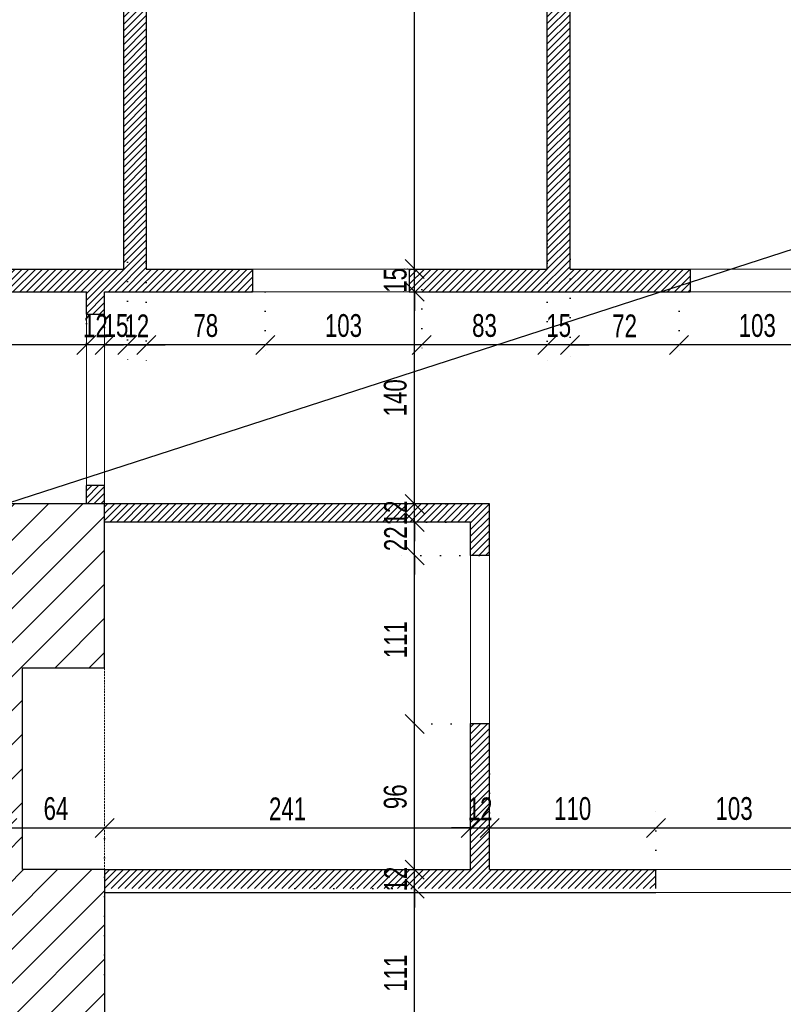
# Model space of a CAD drawing. Header units: millimetres. Extents: x 11149 to 111407, y -107619 to -23630.
# Tile 16 of 245: x 14815 to 15318, y -39225 to -38576. Entities that reach past the tile are written whole.
import ezdxf

# ---------------------------------------------------------------- set-up
doc = ezdxf.new("R2010")
doc.units = ezdxf.units.MM
doc.header["$LTSCALE"] = 2
doc.linetypes.add('DOT', pattern=[6.35, 0, -6.35])
doc.linetypes.add('HIDDEN', pattern=[9.525, 6.35, -3.175])
doc.layers.get('0').update_dxf_attribs({"plot": 0})
doc.layers.get('Defpoints').update_dxf_attribs({"color": 1})
doc.layers.add('3DPLAN_A_KRESKOWANIE 1', color=253, linetype='Continuous')
doc.layers.add('3DPLAN_A_OPIS', color=8, linetype='Continuous')
for name, color, linetype, lineweight in [('A_ściany mur', 2, 'Continuous', 30), ('e-cad_wymiary', 4, 'Continuous', 9), ('WIDOK', 7, 'Continuous', 25)]:
    doc.layers.add(name, color=color, linetype=linetype, lineweight=lineweight)
doc.styles.add('e-cad_1', font='arial.ttf', dxfattribs={"width": 0.7})
doc.dimstyles.new('e-cad_1_100_[cm]', dxfattribs={"dimscale": 10, "dimtxt": 1.5, "dimasz": 1.25, "dimexe": 1.25, "dimexo": 0.625, "dimgap": 0.5, "dimtad": 1, "dimdec": 0, "dimrnd": 1, "dimzin": 1, "dimtxsty": 'e-cad_1', "dimblk": 'OBLIQUE', "dimcen": 2.5, "dimclrd": 256, "dimclre": 252, "dimclrt": 7, "dimadec": 0, "dimazin": 0, "dimtfac": 1, "dimtix": 1, "dimtmove": 2, "dimatfit": 3, "dimldrblk": 'NONE', "dimfxl": 60, "dimfxlon": 1, "dimarcsym": 0})
pattern_1 = [(45, (-15708.4828, 6015.711), (-2.24506403, 2.24506403), [])]

# ---------------------------------------------------------------- blocks, each defined once
blk = doc.blocks.new('_OBLIQUE')
at = {"color": 0, "linetype": 'ByBlock', "lineweight": -2}
blk.add_line((-0.5, -0.5), (0.5, 0.5), dxfattribs=at)
blk = doc.blocks.new('*D683')
at = {"layer": 'Defpoints', "color": 0}
for p in [(15249.26, -38749.4), (15352.26, -38749.4), (15249.26, -38790.65)]:
    blk.add_point(p, dxfattribs=at)
at = {"layer": 'e-cad_wymiary', "color": 252, "linetype": 'DOT', "lineweight": -2}
for p, q in [((15249.26, -38755.65), (15249.26, -38803.15)), ((15352.26, -38755.65), (15352.26, -38803.15))]:
    blk.add_line(p, q, dxfattribs=at)
at = {"layer": 'e-cad_wymiary', "lineweight": -2}
blk.add_line((15352.26, -38790.65), (15249.26, -38790.65), dxfattribs=at)
at = {"layer": 'e-cad_wymiary', "lineweight": -2, "xscale": 12.5, "yscale": 12.5, "zscale": 12.5, "rotation": 180}
blk.add_blockref('_OBLIQUE', (15249.26, -38790.65), dxfattribs=at)
at = {"layer": 'e-cad_wymiary', "lineweight": -2, "xscale": 12.5, "yscale": 12.5, "zscale": 12.5}
blk.add_blockref('_OBLIQUE', (15352.26, -38790.65), dxfattribs=at)
at = {"layer": 'e-cad_wymiary', "color": 7, "insert": (15300.76, -38777.98), "char_height": 15, "attachment_point": 5, "style": 'e-cad_1'}
blk.add_mtext('103', dxfattribs=at)
blk = doc.blocks.new('_None')
blk = doc.blocks.new('*D684')
at = {"layer": 'Defpoints', "color": 0}
for p in [(15177.51, -38728.02), (15249.26, -38749.4), (15177.51, -38790.65)]:
    blk.add_point(p, dxfattribs=at)
at = {"layer": 'e-cad_wymiary', "color": 252, "linetype": 'DOT', "lineweight": -2}
for p, q in [((15177.51, -38734.27), (15177.51, -38803.15)), ((15249.26, -38755.65), (15249.26, -38803.15))]:
    blk.add_line(p, q, dxfattribs=at)
at = {"layer": 'e-cad_wymiary', "lineweight": -2}
blk.add_line((15249.26, -38790.65), (15177.51, -38790.65), dxfattribs=at)
at = {"layer": 'e-cad_wymiary', "lineweight": -2, "xscale": 12.5, "yscale": 12.5, "zscale": 12.5, "rotation": 180}
blk.add_blockref('_OBLIQUE', (15177.51, -38790.65), dxfattribs=at)
at = {"layer": 'e-cad_wymiary', "lineweight": -2, "xscale": 12.5, "yscale": 12.5, "zscale": 12.5}
blk.add_blockref('_OBLIQUE', (15249.26, -38790.65), dxfattribs=at)
at = {"layer": 'e-cad_wymiary', "color": 7, "insert": (15213.38, -38778.11), "char_height": 15, "attachment_point": 5, "style": 'e-cad_1'}
blk.add_mtext('72', dxfattribs=at)
blk = doc.blocks.new('*D685')
at = {"layer": 'Defpoints', "color": 0, "ltscale": 0.5}
for p in [(15162.51, -38717.86), (15177.51, -38728.02), (15162.51, -38790.65)]:
    blk.add_point(p, dxfattribs=at)
at = {"layer": 'e-cad_wymiary', "color": 252, "linetype": 'DOT', "lineweight": -2}
for p, q in [((15162.51, -38724.11), (15162.51, -38803.15)), ((15177.51, -38734.27), (15177.51, -38803.15))]:
    blk.add_line(p, q, dxfattribs=at)
at = {"layer": 'e-cad_wymiary', "lineweight": -2}
for p, q in [((15162.51, -38790.65), (15150.01, -38790.65)), ((15177.51, -38790.65), (15162.51, -38790.65)), ((15177.51, -38790.65), (15190.01, -38790.65))]:
    blk.add_line(p, q, dxfattribs=at)
at = {"layer": 'e-cad_wymiary', "lineweight": -2, "ltscale": 0.5, "xscale": 12.5, "yscale": 12.5, "zscale": 12.5}
blk.add_blockref('_OBLIQUE', (15162.51, -38790.65), dxfattribs=at)
at = {"layer": 'e-cad_wymiary', "lineweight": -2, "ltscale": 0.5, "xscale": 12.5, "yscale": 12.5, "zscale": 12.5, "rotation": 180}
blk.add_blockref('_OBLIQUE', (15177.51, -38790.65), dxfattribs=at)
at = {"layer": 'e-cad_wymiary', "color": 7, "ltscale": 0.5, "insert": (15170.01, -38777.99), "char_height": 15, "attachment_point": 5, "style": 'e-cad_1'}
blk.add_mtext('15', dxfattribs=at)
blk = doc.blocks.new('*D686')
at = {"layer": 'Defpoints', "color": 0, "ltscale": 0.5}
for p in [(15162.51, -38717.86), (15079.77, -38747.95), (15079.77, -38790.65)]:
    blk.add_point(p, dxfattribs=at)
at = {"layer": 'e-cad_wymiary', "color": 252, "linetype": 'DOT', "lineweight": -2}
for p, q in [((15162.51, -38724.11), (15162.51, -38803.15)), ((15079.77, -38754.2), (15079.77, -38803.15))]:
    blk.add_line(p, q, dxfattribs=at)
at = {"layer": 'e-cad_wymiary', "lineweight": -2}
blk.add_line((15162.51, -38790.65), (15079.77, -38790.65), dxfattribs=at)
at = {"layer": 'e-cad_wymiary', "lineweight": -2, "ltscale": 0.5, "xscale": 12.5, "yscale": 12.5, "zscale": 12.5, "rotation": 180}
blk.add_blockref('_OBLIQUE', (15079.77, -38790.65), dxfattribs=at)
at = {"layer": 'e-cad_wymiary', "lineweight": -2, "ltscale": 0.5, "xscale": 12.5, "yscale": 12.5, "zscale": 12.5}
blk.add_blockref('_OBLIQUE', (15162.51, -38790.65), dxfattribs=at)
at = {"layer": 'e-cad_wymiary', "color": 7, "ltscale": 0.5, "insert": (15121.14, -38777.98), "char_height": 15, "attachment_point": 5, "style": 'e-cad_1'}
blk.add_mtext('83', dxfattribs=at)
blk = doc.blocks.new('*D687')
at = {"layer": 'Defpoints', "color": 0}
for p in [(14976.77, -38749.4), (15079.77, -38747.95), (14976.77, -38790.65)]:
    blk.add_point(p, dxfattribs=at)
at = {"layer": 'e-cad_wymiary', "color": 252, "linetype": 'DOT', "lineweight": -2}
for p, q in [((14976.77, -38755.65), (14976.77, -38803.15)), ((15079.77, -38754.2), (15079.77, -38803.15))]:
    blk.add_line(p, q, dxfattribs=at)
at = {"layer": 'e-cad_wymiary', "lineweight": -2}
blk.add_line((15079.77, -38790.65), (14976.77, -38790.65), dxfattribs=at)
at = {"layer": 'e-cad_wymiary', "lineweight": -2, "xscale": 12.5, "yscale": 12.5, "zscale": 12.5, "rotation": 180}
blk.add_blockref('_OBLIQUE', (14976.77, -38790.65), dxfattribs=at)
at = {"layer": 'e-cad_wymiary', "lineweight": -2, "xscale": 12.5, "yscale": 12.5, "zscale": 12.5}
blk.add_blockref('_OBLIQUE', (15079.77, -38790.65), dxfattribs=at)
at = {"layer": 'e-cad_wymiary', "color": 7, "insert": (15028.27, -38777.98), "char_height": 15, "attachment_point": 5, "style": 'e-cad_1'}
blk.add_mtext('103', dxfattribs=at)
blk = doc.blocks.new('*D688')
at = {"layer": 'Defpoints', "color": 0}
for p in [(14898.47, -38730.55), (14976.77, -38749.4), (14898.47, -38790.65)]:
    blk.add_point(p, dxfattribs=at)
at = {"layer": 'e-cad_wymiary', "color": 252, "linetype": 'DOT', "lineweight": -2}
for p, q in [((14898.47, -38736.8), (14898.47, -38803.15)), ((14976.77, -38755.65), (14976.77, -38803.15))]:
    blk.add_line(p, q, dxfattribs=at)
at = {"layer": 'e-cad_wymiary', "lineweight": -2}
blk.add_line((14976.77, -38790.65), (14898.47, -38790.65), dxfattribs=at)
at = {"layer": 'e-cad_wymiary', "lineweight": -2, "xscale": 12.5, "yscale": 12.5, "zscale": 12.5, "rotation": 180}
blk.add_blockref('_OBLIQUE', (14898.47, -38790.65), dxfattribs=at)
at = {"layer": 'e-cad_wymiary', "lineweight": -2, "xscale": 12.5, "yscale": 12.5, "zscale": 12.5}
blk.add_blockref('_OBLIQUE', (14976.77, -38790.65), dxfattribs=at)
at = {"layer": 'e-cad_wymiary', "color": 7, "insert": (14937.62, -38777.99), "char_height": 15, "attachment_point": 5, "style": 'e-cad_1'}
blk.add_mtext('78', dxfattribs=at)
blk = doc.blocks.new('*D689')
at = {"layer": 'Defpoints', "color": 0}
for p in [(14885.97, -38729.91), (14898.47, -38730.55), (14885.97, -38790.65)]:
    blk.add_point(p, dxfattribs=at)
at = {"layer": 'e-cad_wymiary', "color": 252, "linetype": 'DOT', "lineweight": -2}
for p, q in [((14885.97, -38736.16), (14885.97, -38803.15)), ((14898.47, -38736.8), (14898.47, -38803.15))]:
    blk.add_line(p, q, dxfattribs=at)
at = {"layer": 'e-cad_wymiary', "lineweight": -2}
for p, q in [((14885.97, -38790.65), (14873.47, -38790.65)), ((14898.47, -38790.65), (14885.97, -38790.65)), ((14898.47, -38790.65), (14910.97, -38790.65))]:
    blk.add_line(p, q, dxfattribs=at)
at = {"layer": 'e-cad_wymiary', "lineweight": -2, "xscale": 12.5, "yscale": 12.5, "zscale": 12.5}
blk.add_blockref('_OBLIQUE', (14885.97, -38790.65), dxfattribs=at)
at = {"layer": 'e-cad_wymiary', "lineweight": -2, "xscale": 12.5, "yscale": 12.5, "zscale": 12.5, "rotation": 180}
blk.add_blockref('_OBLIQUE', (14898.47, -38790.65), dxfattribs=at)
at = {"layer": 'e-cad_wymiary', "color": 7, "insert": (14892.22, -38778.11), "char_height": 15, "attachment_point": 5, "style": 'e-cad_1'}
blk.add_mtext('12', dxfattribs=at)
blk = doc.blocks.new('*D690')
at = {"layer": 'Defpoints', "color": 0, "ltscale": 0.5}
for p in [(14885.97, -38729.91), (14870.97, -38772.95), (14870.97, -38790.65)]:
    blk.add_point(p, dxfattribs=at)
at = {"layer": 'e-cad_wymiary', "color": 252, "linetype": 'DOT', "lineweight": -2}
for p, q in [((14885.97, -38736.16), (14885.97, -38803.15)), ((14870.97, -38779.2), (14870.97, -38803.15))]:
    blk.add_line(p, q, dxfattribs=at)
at = {"layer": 'e-cad_wymiary', "lineweight": -2}
for p, q in [((14870.97, -38790.65), (14858.47, -38790.65)), ((14885.97, -38790.65), (14870.97, -38790.65)), ((14885.97, -38790.65), (14898.47, -38790.65))]:
    blk.add_line(p, q, dxfattribs=at)
at = {"layer": 'e-cad_wymiary', "lineweight": -2, "ltscale": 0.5, "xscale": 12.5, "yscale": 12.5, "zscale": 12.5}
blk.add_blockref('_OBLIQUE', (14870.97, -38790.65), dxfattribs=at)
at = {"layer": 'e-cad_wymiary', "lineweight": -2, "ltscale": 0.5, "xscale": 12.5, "yscale": 12.5, "zscale": 12.5, "rotation": 180}
blk.add_blockref('_OBLIQUE', (14885.97, -38790.65), dxfattribs=at)
at = {"layer": 'e-cad_wymiary', "color": 7, "ltscale": 0.5, "insert": (14878.47, -38777.99), "char_height": 15, "attachment_point": 5, "style": 'e-cad_1'}
blk.add_mtext('15', dxfattribs=at)
blk = doc.blocks.new('*D691')
at = {"layer": 'Defpoints', "color": 0, "ltscale": 0.5}
for p in [(14858.97, -38770.39), (14870.97, -38772.95), (14858.97, -38790.65)]:
    blk.add_point(p, dxfattribs=at)
at = {"layer": 'e-cad_wymiary', "color": 252, "linetype": 'DOT', "lineweight": -2}
for p, q in [((14858.97, -38776.64), (14858.97, -38803.15)), ((14870.97, -38779.2), (14870.97, -38803.15))]:
    blk.add_line(p, q, dxfattribs=at)
at = {"layer": 'e-cad_wymiary', "lineweight": -2}
for p, q in [((14858.97, -38790.65), (14846.47, -38790.65)), ((14870.97, -38790.65), (14858.97, -38790.65)), ((14870.97, -38790.65), (14883.47, -38790.65))]:
    blk.add_line(p, q, dxfattribs=at)
at = {"layer": 'e-cad_wymiary', "lineweight": -2, "ltscale": 0.5, "xscale": 12.5, "yscale": 12.5, "zscale": 12.5}
blk.add_blockref('_OBLIQUE', (14858.97, -38790.65), dxfattribs=at)
at = {"layer": 'e-cad_wymiary', "lineweight": -2, "ltscale": 0.5, "xscale": 12.5, "yscale": 12.5, "zscale": 12.5, "rotation": 180}
blk.add_blockref('_OBLIQUE', (14870.97, -38790.65), dxfattribs=at)
at = {"layer": 'e-cad_wymiary', "color": 7, "ltscale": 0.5, "insert": (14864.97, -38778.11), "char_height": 15, "attachment_point": 5, "style": 'e-cad_1'}
blk.add_mtext('12', dxfattribs=at)
blk = doc.blocks.new('*D692')
at = {"layer": 'Defpoints', "color": 0, "ltscale": 0.5}
for p in [(14738.01, -38749.4), (14858.97, -38770.39), (14738.01, -38790.65)]:
    blk.add_point(p, dxfattribs=at)
at = {"layer": 'e-cad_wymiary', "color": 252, "linetype": 'DOT', "lineweight": -2}
for p, q in [((14738.01, -38755.65), (14738.01, -38803.15)), ((14858.97, -38776.64), (14858.97, -38803.15))]:
    blk.add_line(p, q, dxfattribs=at)
at = {"layer": 'e-cad_wymiary', "lineweight": -2}
blk.add_line((14858.97, -38790.65), (14738.01, -38790.65), dxfattribs=at)
at = {"layer": 'e-cad_wymiary', "lineweight": -2, "ltscale": 0.5, "xscale": 12.5, "yscale": 12.5, "zscale": 12.5, "rotation": 180}
blk.add_blockref('_OBLIQUE', (14738.01, -38790.65), dxfattribs=at)
at = {"layer": 'e-cad_wymiary', "lineweight": -2, "ltscale": 0.5, "xscale": 12.5, "yscale": 12.5, "zscale": 12.5}
blk.add_blockref('_OBLIQUE', (14858.97, -38790.65), dxfattribs=at)
at = {"layer": 'e-cad_wymiary', "color": 7, "ltscale": 0.5, "insert": (14798.49, -38778.11), "char_height": 15, "attachment_point": 5, "style": 'e-cad_1'}
blk.add_mtext('121', dxfattribs=at)
blk = doc.blocks.new('*D741')
at = {"layer": 'Defpoints', "color": 0}
for p in [(14870.97, -39108.89), (14806.97, -39229.51), (14870.97, -39224.45)]:
    blk.add_point(p, dxfattribs=at)
at = {"layer": 'e-cad_wymiary', "color": 252, "linetype": 'DOT', "lineweight": -2}
for p, q in [((14806.97, -39223.26), (14806.97, -39096.39)), ((14870.97, -39218.2), (14870.97, -39096.39))]:
    blk.add_line(p, q, dxfattribs=at)
at = {"layer": 'e-cad_wymiary', "lineweight": -2}
blk.add_line((14806.97, -39108.89), (14870.97, -39108.89), dxfattribs=at)
at = {"layer": 'e-cad_wymiary', "lineweight": -2, "xscale": 12.5, "yscale": 12.5, "zscale": 12.5, "rotation": 180}
blk.add_blockref('_OBLIQUE', (14806.97, -39108.89), dxfattribs=at)
at = {"layer": 'e-cad_wymiary', "lineweight": -2, "xscale": 12.5, "yscale": 12.5, "zscale": 12.5}
blk.add_blockref('_OBLIQUE', (14870.97, -39108.89), dxfattribs=at)
at = {"layer": 'e-cad_wymiary', "color": 7, "insert": (14838.97, -39096.23), "char_height": 15, "attachment_point": 5, "style": 'e-cad_1'}
blk.add_mtext('64', dxfattribs=at)
blk = doc.blocks.new('*D742')
at = {"layer": 'Defpoints', "color": 0}
for p in [(15111.97, -39065.16), (15111.97, -39108.89), (14870.97, -39224.45)]:
    blk.add_point(p, dxfattribs=at)
at = {"layer": 'e-cad_wymiary', "color": 252, "linetype": 'DOT', "lineweight": -2}
for p, q in [((15111.97, -39071.41), (15111.97, -39121.39)), ((14870.97, -39218.2), (14870.97, -39096.39))]:
    blk.add_line(p, q, dxfattribs=at)
at = {"layer": 'e-cad_wymiary', "lineweight": -2}
blk.add_line((14870.97, -39108.89), (15111.97, -39108.89), dxfattribs=at)
at = {"layer": 'e-cad_wymiary', "lineweight": -2, "xscale": 12.5, "yscale": 12.5, "zscale": 12.5, "rotation": 180}
blk.add_blockref('_OBLIQUE', (14870.97, -39108.89), dxfattribs=at)
at = {"layer": 'e-cad_wymiary', "lineweight": -2, "xscale": 12.5, "yscale": 12.5, "zscale": 12.5}
blk.add_blockref('_OBLIQUE', (15111.97, -39108.89), dxfattribs=at)
at = {"layer": 'e-cad_wymiary', "color": 7, "insert": (14991.47, -39096.36), "char_height": 15, "attachment_point": 5, "style": 'e-cad_1'}
blk.add_mtext('241', dxfattribs=at)
blk = doc.blocks.new('*D743')
at = {"layer": 'Defpoints', "color": 0}
for p in [(15111.97, -39065.16), (15124.47, -39067.06), (15124.47, -39108.89)]:
    blk.add_point(p, dxfattribs=at)
at = {"layer": 'e-cad_wymiary', "color": 252, "linetype": 'DOT', "lineweight": -2}
for p, q in [((15111.97, -39071.41), (15111.97, -39121.39)), ((15124.47, -39073.31), (15124.47, -39121.39))]:
    blk.add_line(p, q, dxfattribs=at)
at = {"layer": 'e-cad_wymiary', "lineweight": -2}
for p, q in [((15111.97, -39108.89), (15099.47, -39108.89)), ((15111.97, -39108.89), (15124.47, -39108.89)), ((15124.47, -39108.89), (15136.97, -39108.89))]:
    blk.add_line(p, q, dxfattribs=at)
at = {"layer": 'e-cad_wymiary', "lineweight": -2, "xscale": 12.5, "yscale": 12.5, "zscale": 12.5}
blk.add_blockref('_OBLIQUE', (15111.97, -39108.89), dxfattribs=at)
at = {"layer": 'e-cad_wymiary', "lineweight": -2, "xscale": 12.5, "yscale": 12.5, "zscale": 12.5, "rotation": 180}
blk.add_blockref('_OBLIQUE', (15124.47, -39108.89), dxfattribs=at)
at = {"layer": 'e-cad_wymiary', "color": 7, "insert": (15118.22, -39096.36), "char_height": 15, "attachment_point": 5, "style": 'e-cad_1'}
blk.add_mtext('12', dxfattribs=at)
blk = doc.blocks.new('*D744')
at = {"layer": 'Defpoints', "color": 0}
for p in [(15124.47, -39067.06), (15233.97, -39108.89), (15233.97, -39142.64)]:
    blk.add_point(p, dxfattribs=at)
at = {"layer": 'e-cad_wymiary', "color": 252, "linetype": 'DOT', "lineweight": -2}
for p, q in [((15124.47, -39073.31), (15124.47, -39121.39)), ((15233.97, -39136.39), (15233.97, -39096.39))]:
    blk.add_line(p, q, dxfattribs=at)
at = {"layer": 'e-cad_wymiary', "lineweight": -2}
blk.add_line((15124.47, -39108.89), (15233.97, -39108.89), dxfattribs=at)
at = {"layer": 'e-cad_wymiary', "lineweight": -2, "xscale": 12.5, "yscale": 12.5, "zscale": 12.5, "rotation": 180}
blk.add_blockref('_OBLIQUE', (15124.47, -39108.89), dxfattribs=at)
at = {"layer": 'e-cad_wymiary', "lineweight": -2, "xscale": 12.5, "yscale": 12.5, "zscale": 12.5}
blk.add_blockref('_OBLIQUE', (15233.97, -39108.89), dxfattribs=at)
at = {"layer": 'e-cad_wymiary', "color": 7, "insert": (15179.22, -39096.23), "char_height": 15, "attachment_point": 5, "style": 'e-cad_1'}
blk.add_mtext('110', dxfattribs=at)
blk = doc.blocks.new('*D745')
at = {"layer": 'Defpoints', "color": 0}
for p in [(15336.97, -39108.89), (15233.97, -39142.64), (15336.97, -39142.64)]:
    blk.add_point(p, dxfattribs=at)
at = {"layer": 'e-cad_wymiary', "color": 252, "linetype": 'DOT', "lineweight": -2}
for p, q in [((15233.97, -39136.39), (15233.97, -39096.39)), ((15336.97, -39136.39), (15336.97, -39096.39))]:
    blk.add_line(p, q, dxfattribs=at)
at = {"layer": 'e-cad_wymiary', "lineweight": -2}
blk.add_line((15233.97, -39108.89), (15336.97, -39108.89), dxfattribs=at)
at = {"layer": 'e-cad_wymiary', "lineweight": -2, "xscale": 12.5, "yscale": 12.5, "zscale": 12.5, "rotation": 180}
blk.add_blockref('_OBLIQUE', (15233.97, -39108.89), dxfattribs=at)
at = {"layer": 'e-cad_wymiary', "lineweight": -2, "xscale": 12.5, "yscale": 12.5, "zscale": 12.5}
blk.add_blockref('_OBLIQUE', (15336.97, -39108.89), dxfattribs=at)
at = {"layer": 'e-cad_wymiary', "color": 7, "insert": (15285.47, -39096.23), "char_height": 15, "attachment_point": 5, "style": 'e-cad_1'}
blk.add_mtext('103', dxfattribs=at)
blk = doc.blocks.new('*D791')
at = {"layer": 'Defpoints', "color": 0}
for p in [(14990.07, -39148.89), (15075.09, -39148.89), (14889.38, -39260.39)]:
    blk.add_point(p, dxfattribs=at)
at = {"layer": 'e-cad_wymiary', "color": 252, "linetype": 'DOT', "lineweight": -2}
for p, q in [((14996.32, -39148.89), (15087.59, -39148.89)), ((14895.63, -39260.39), (15087.59, -39260.39))]:
    blk.add_line(p, q, dxfattribs=at)
at = {"layer": 'e-cad_wymiary', "lineweight": -2}
blk.add_line((15075.09, -39260.39), (15075.09, -39148.89), dxfattribs=at)
at = {"layer": 'e-cad_wymiary', "lineweight": -2, "xscale": 12.5, "yscale": 12.5, "zscale": 12.5}
for p, rotation in [((15075.09, -39148.89), 90), ((15075.09, -39260.39), 270)]:
    blk.add_blockref('_OBLIQUE', p, dxfattribs=dict(at, rotation=rotation))
at = {"layer": 'e-cad_wymiary', "color": 7, "insert": (15062.56, -39204.64), "char_height": 15, "attachment_point": 5, "rotation": 90, "style": 'e-cad_1'}
blk.add_mtext('111', dxfattribs=at)
blk = doc.blocks.new('*D792')
at = {"layer": 'Defpoints', "color": 0}
for p in [(14993.18, -39136.39), (15075.09, -39136.39), (14990.07, -39148.89)]:
    blk.add_point(p, dxfattribs=at)
at = {"layer": 'e-cad_wymiary', "lineweight": -2}
for p, q in [((15075.09, -39136.39), (15075.09, -39123.89)), ((15075.09, -39148.89), (15075.09, -39136.39)), ((15075.09, -39148.89), (15075.09, -39161.39))]:
    blk.add_line(p, q, dxfattribs=at)
at = {"layer": 'e-cad_wymiary', "color": 252, "linetype": 'DOT', "lineweight": -2}
for p, q in [((14999.43, -39136.39), (15087.59, -39136.39)), ((14996.32, -39148.89), (15087.59, -39148.89))]:
    blk.add_line(p, q, dxfattribs=at)
at = {"layer": 'e-cad_wymiary', "lineweight": -2, "xscale": 12.5, "yscale": 12.5, "zscale": 12.5}
for p, rotation in [((15075.09, -39136.39), 270), ((15075.09, -39148.89), 90)]:
    blk.add_blockref('_OBLIQUE', p, dxfattribs=dict(at, rotation=rotation))
at = {"layer": 'e-cad_wymiary', "color": 7, "insert": (15062.56, -39142.64), "char_height": 15, "attachment_point": 5, "rotation": 90, "style": 'e-cad_1'}
blk.add_mtext('12', dxfattribs=at)
blk = doc.blocks.new('*D793')
at = {"layer": 'Defpoints', "color": 0}
for p in [(15075.09, -39040.39), (15118.22, -39040.39), (14993.18, -39136.39)]:
    blk.add_point(p, dxfattribs=at)
at = {"layer": 'e-cad_wymiary', "color": 252, "linetype": 'DOT', "lineweight": -2}
for p, q in [((15111.97, -39040.39), (15062.59, -39040.39)), ((14999.43, -39136.39), (15087.59, -39136.39))]:
    blk.add_line(p, q, dxfattribs=at)
at = {"layer": 'e-cad_wymiary', "lineweight": -2}
blk.add_line((15075.09, -39136.39), (15075.09, -39040.39), dxfattribs=at)
at = {"layer": 'e-cad_wymiary', "lineweight": -2, "xscale": 12.5, "yscale": 12.5, "zscale": 12.5}
for p, rotation in [((15075.09, -39040.39), 90), ((15075.09, -39136.39), 270)]:
    blk.add_blockref('_OBLIQUE', p, dxfattribs=dict(at, rotation=rotation))
at = {"layer": 'e-cad_wymiary', "color": 7, "insert": (15062.43, -39088.39), "char_height": 15, "attachment_point": 5, "rotation": 90, "style": 'e-cad_1'}
blk.add_mtext('96', dxfattribs=at)
blk = doc.blocks.new('*D794')
at = {"layer": 'Defpoints', "color": 0}
for p in [(15075.09, -38929.39), (15123.97, -38929.39), (15118.22, -39040.39)]:
    blk.add_point(p, dxfattribs=at)
at = {"layer": 'e-cad_wymiary', "color": 252, "linetype": 'DOT', "lineweight": -2}
for p, q in [((15117.72, -38929.39), (15062.59, -38929.39)), ((15111.97, -39040.39), (15062.59, -39040.39))]:
    blk.add_line(p, q, dxfattribs=at)
at = {"layer": 'e-cad_wymiary', "lineweight": -2}
blk.add_line((15075.09, -39040.39), (15075.09, -38929.39), dxfattribs=at)
at = {"layer": 'e-cad_wymiary', "lineweight": -2, "xscale": 12.5, "yscale": 12.5, "zscale": 12.5}
for p, rotation in [((15075.09, -38929.39), 90), ((15075.09, -39040.39), 270)]:
    blk.add_blockref('_OBLIQUE', p, dxfattribs=dict(at, rotation=rotation))
at = {"layer": 'e-cad_wymiary', "color": 7, "insert": (15062.56, -38984.89), "char_height": 15, "attachment_point": 5, "rotation": 90, "style": 'e-cad_1'}
blk.add_mtext('111', dxfattribs=at)
blk = doc.blocks.new('*D795')
at = {"layer": 'Defpoints', "color": 0}
for p in [(15075.09, -38907.39), (15101.99, -38907.39), (15123.97, -38929.39)]:
    blk.add_point(p, dxfattribs=at)
at = {"layer": 'e-cad_wymiary', "lineweight": -2}
for p, q in [((15075.09, -38907.39), (15075.09, -38894.89)), ((15075.09, -38929.39), (15075.09, -38907.39)), ((15075.09, -38929.39), (15075.09, -38941.89))]:
    blk.add_line(p, q, dxfattribs=at)
at = {"layer": 'e-cad_wymiary', "color": 252, "linetype": 'DOT', "lineweight": -2}
for p, q in [((15095.74, -38907.39), (15062.59, -38907.39)), ((15117.72, -38929.39), (15062.59, -38929.39))]:
    blk.add_line(p, q, dxfattribs=at)
at = {"layer": 'e-cad_wymiary', "lineweight": -2, "xscale": 12.5, "yscale": 12.5, "zscale": 12.5}
for p, rotation in [((15075.09, -38907.39), 270), ((15075.09, -38929.39), 90)]:
    blk.add_blockref('_OBLIQUE', p, dxfattribs=dict(at, rotation=rotation))
at = {"layer": 'e-cad_wymiary', "color": 7, "insert": (15062.56, -38918.39), "char_height": 15, "attachment_point": 5, "rotation": 90, "style": 'e-cad_1'}
blk.add_mtext('22', dxfattribs=at)
blk = doc.blocks.new('*D796')
at = {"layer": 'Defpoints', "color": 0}
for p in [(15075.09, -38895.39), (15101.99, -38895.39), (15101.99, -38907.39)]:
    blk.add_point(p, dxfattribs=at)
at = {"layer": 'e-cad_wymiary', "lineweight": -2}
for p, q in [((15075.09, -38895.39), (15075.09, -38882.89)), ((15075.09, -38907.39), (15075.09, -38895.39)), ((15075.09, -38907.39), (15075.09, -38919.89))]:
    blk.add_line(p, q, dxfattribs=at)
at = {"layer": 'e-cad_wymiary', "color": 252, "linetype": 'DOT', "lineweight": -2}
for p, q in [((15095.74, -38895.39), (15062.59, -38895.39)), ((15095.74, -38907.39), (15062.59, -38907.39))]:
    blk.add_line(p, q, dxfattribs=at)
at = {"layer": 'e-cad_wymiary', "lineweight": -2, "xscale": 12.5, "yscale": 12.5, "zscale": 12.5}
for p, rotation in [((15075.09, -38895.39), 270), ((15075.09, -38907.39), 90)]:
    blk.add_blockref('_OBLIQUE', p, dxfattribs=dict(at, rotation=rotation))
at = {"layer": 'e-cad_wymiary', "color": 7, "insert": (15062.56, -38901.39), "char_height": 15, "attachment_point": 5, "rotation": 90, "style": 'e-cad_1'}
blk.add_mtext('12', dxfattribs=at)
blk = doc.blocks.new('*D797')
at = {"layer": 'Defpoints', "color": 0}
for p in [(15075.09, -38755.65), (15112.35, -38755.65), (15101.99, -38895.39)]:
    blk.add_point(p, dxfattribs=at)
at = {"layer": 'e-cad_wymiary', "color": 252, "linetype": 'DOT', "lineweight": -2}
for p, q in [((15106.1, -38755.65), (15062.59, -38755.65)), ((15095.74, -38895.39), (15062.59, -38895.39))]:
    blk.add_line(p, q, dxfattribs=at)
at = {"layer": 'e-cad_wymiary', "lineweight": -2}
blk.add_line((15075.09, -38895.39), (15075.09, -38755.65), dxfattribs=at)
at = {"layer": 'e-cad_wymiary', "lineweight": -2, "xscale": 12.5, "yscale": 12.5, "zscale": 12.5}
for p, rotation in [((15075.09, -38755.65), 90), ((15075.09, -38895.39), 270)]:
    blk.add_blockref('_OBLIQUE', p, dxfattribs=dict(at, rotation=rotation))
at = {"layer": 'e-cad_wymiary', "color": 7, "insert": (15062.43, -38825.52), "char_height": 15, "attachment_point": 5, "rotation": 90, "style": 'e-cad_1'}
blk.add_mtext('140', dxfattribs=at)
blk = doc.blocks.new('*D798')
at = {"layer": 'Defpoints', "color": 0, "ltscale": 0.5}
for p in [(15075.09, -38740.65), (15126.11, -38740.65), (15112.35, -38755.65)]:
    blk.add_point(p, dxfattribs=at)
at = {"layer": 'e-cad_wymiary', "lineweight": -2}
for p, q in [((15075.09, -38740.65), (15075.09, -38728.15)), ((15075.09, -38755.65), (15075.09, -38740.65)), ((15075.09, -38755.65), (15075.09, -38768.15))]:
    blk.add_line(p, q, dxfattribs=at)
at = {"layer": 'e-cad_wymiary', "color": 252, "linetype": 'DOT', "lineweight": -2}
for p, q in [((15119.86, -38740.65), (15062.59, -38740.65)), ((15106.1, -38755.65), (15062.59, -38755.65))]:
    blk.add_line(p, q, dxfattribs=at)
at = {"layer": 'e-cad_wymiary', "lineweight": -2, "ltscale": 0.5, "xscale": 12.5, "yscale": 12.5, "zscale": 12.5}
for p, rotation in [((15075.09, -38740.65), 270), ((15075.09, -38755.65), 90)]:
    blk.add_blockref('_OBLIQUE', p, dxfattribs=dict(at, rotation=rotation))
at = {"layer": 'e-cad_wymiary', "color": 7, "ltscale": 0.5, "insert": (15062.43, -38748.15), "char_height": 15, "attachment_point": 5, "rotation": 90, "style": 'e-cad_1'}
blk.add_mtext('15', dxfattribs=at)
blk = doc.blocks.new('*D799')
at = {"layer": 'Defpoints', "color": 0, "ltscale": 0.5}
for p in [(15075.09, -38341.39), (15141.05, -38341.39), (15127.85, -38740.65)]:
    blk.add_point(p, dxfattribs=at)
at = {"layer": 'e-cad_wymiary', "color": 252, "linetype": 'DOT', "lineweight": -2}
for p, q in [((15134.8, -38341.39), (15062.59, -38341.39)), ((15121.6, -38740.65), (15062.59, -38740.65))]:
    blk.add_line(p, q, dxfattribs=at)
at = {"layer": 'e-cad_wymiary', "lineweight": -2}
blk.add_line((15075.09, -38740.65), (15075.09, -38341.39), dxfattribs=at)
at = {"layer": 'e-cad_wymiary', "lineweight": -2, "ltscale": 0.5, "xscale": 12.5, "yscale": 12.5, "zscale": 12.5}
for p, rotation in [((15075.09, -38341.39), 90), ((15075.09, -38740.65), 270)]:
    blk.add_blockref('_OBLIQUE', p, dxfattribs=dict(at, rotation=rotation))
at = {"layer": 'e-cad_wymiary', "color": 7, "ltscale": 0.5, "insert": (15062.43, -38541.02), "char_height": 15, "attachment_point": 5, "rotation": 90, "style": 'e-cad_1'}
blk.add_mtext('399', dxfattribs=at)

msp = doc.modelspace()

# ---------------------------------------------------------------- hatches: boundary and pattern name
at = {"layer": '3DPLAN_A_KRESKOWANIE 1'}
h = msp.add_hatch(dxfattribs=at)
h.set_pattern_fill('ANSI31', color=256, scale=5, style=0)
h.set_pattern_definition([(45, (14206.918, -38714.36), (-11.22532, 11.22532), [])])
h.paths.add_polyline_path([(14219.97, -38701.39), (14194.97, -38701.39), (14194.97, -38726.39), (14219.97, -38726.39)])
h.paths.add_polyline_path([(12418.47, -38265.89), (12293.47, -38265.89), (12293.47, -38305.89), (11781.49, -38305.89), (11781.49, -38349.39), (11809.49, -38349.39), (11809.49, -38458.39), (11829.97, -38458.39), (11829.97, -38349.39), (12348.97, -38349.39), (12348.97, -38549.39), (12396.97, -38549.39), (12396.97, -38613.39), (12410.97, -38613.39), (12410.97, -38352.39), (12439.97, -38352.39), (12439.97, -38305.89), (12418.47, -38305.89)])
h.paths.add_polyline_path([(12747.96, -38305.89), (12559.97, -38305.89), (12559.97, -38352.39), (12559.97, -38395.39), (12572.96, -38395.39), (12572.96, -38355.39), (12747.96, -38355.39)])
h.paths.add_polyline_path([(12410.97, -38716.39), (12396.97, -38716.39), (12396.97, -38911.39), (12326.97, -38911.39), (12326.97, -38928.39), (11829.97, -38928.39), (11829.97, -38858.39), (11809.49, -38858.39), (11809.49, -38928.39), (11781.49, -38928.39), (11781.49, -38994.39), (11798.97, -38994.39), (11798.97, -38950.39), (12368.97, -38950.39), (12368.97, -39017.39), (12375.97, -39017.39), (12375.97, -39010.39), (12410.97, -39010.39)])
h.paths.add_polyline_path([(11829.97, -38633.39), (11809.49, -38633.39), (11809.49, -38683.39), (11829.97, -38683.39)])
h.paths.add_polyline_path([(13772.97, -38305.89), (13726.97, -38305.89), (13726.97, -38265.89), (13601.97, -38265.89), (13601.97, -38305.89), (13559.97, -38305.89), (13559.97, -38347.39), (13627.97, -38347.39), (13627.97, -38636.39), (13204.97, -38636.39), (13204.97, -38653.39), (13245.97, -38653.39), (13245.97, -38705.39), (13618.97, -38705.39), (13618.97, -38755.65), (13648.97, -38755.65), (13648.97, -38485.39), (13689.97, -38485.39), (13689.97, -38341.39), (13772.97, -38341.39)])
h.paths.add_polyline_path([(14060.97, -38305.89), (13887.97, -38305.89), (13887.97, -38341.39), (14060.97, -38341.39)])
h.paths.add_polyline_path([(13091.97, -39365.39), (13037.97, -39365.39), (13037.97, -39354.39), (12981.97, -39354.39), (12916.97, -39354.39), (12916.97, -39519.39), (12981.97, -39519.39), (12981.97, -39808.39), (12901.97, -39808.39), (12901.97, -39874.89), (12945.97, -39874.89), (12945.97, -39914.89), (13070.97, -39914.89), (13070.97, -39874.89), (13114.97, -39874.89), (13114.97, -39805.39), (13037.97, -39805.39), (13037.97, -39520.39), (13091.97, -39520.39)])
h.paths.add_polyline_path([(13426.97, -39805.39), (13229.97, -39805.39), (13229.97, -39874.89), (13426.97, -39874.89)])
h.paths.add_polyline_path([(12956.97, -39264.39), (12956.97, -39197.39), (12950.97, -39197.39), (12950.97, -39173.39), (13026.62, -39173.39), (13026.62, -39264.39)])
h.paths.add_polyline_path([(12726.97, -39808.39), (12590.97, -39808.39), (12590.97, -39874.89), (12726.97, -39874.89)])
h.paths.add_polyline_path([(12415.97, -39808.39), (11864.97, -39808.39), (11864.97, -39692.39), (11809.49, -39692.39), (11809.49, -39808.39), (11781.49, -39808.39), (11781.49, -39874.89), (12231.97, -39874.89), (12231.97, -39914.89), (12356.97, -39914.89), (12356.97, -39874.89), (12415.97, -39874.89)])
h.paths.add_polyline_path([(11864.97, -39470.39), (11809.49, -39470.39), (11809.49, -39517.39), (11864.97, -39517.39)])
h.paths.add_polyline_path([(14626.97, -39805.39), (14431.97, -39805.39), (14431.97, -39874.89), (14626.97, -39874.89)])
h.paths.add_polyline_path([(14316.97, -39805.39), (14140.97, -39805.39), (14140.97, -39874.89), (14161.97, -39874.89), (14161.97, -39914.89), (14286.97, -39914.89), (14286.97, -39874.89), (14316.97, -39874.89)])
h.paths.add_polyline_path([(14025.97, -39805.39), (13831.97, -39805.39), (13831.97, -39874.89), (14025.97, -39874.89)])
h.paths.add_polyline_path([(13716.97, -39805.39), (13541.97, -39805.39), (13541.97, -39874.89), (13570.97, -39874.89), (13570.97, -39914.89), (13695.97, -39914.89), (13695.97, -39874.89), (13716.97, -39874.89)])
h.paths.add_polyline_path([(13602.97, -38997.89), (13602.97, -38912.39), (13618.97, -38912.39), (13618.97, -38902.89), (13618.97, -38875.39), (13648.97, -38875.39), (13648.97, -38902.89), (13654.97, -38902.89), (13654.97, -38959.89), (13769.97, -38959.89), (13769.97, -38987.39), (13908.97, -38987.39), (13908.97, -38997.89), (13769.97, -38997.89), (13608.97, -38997.89)])
h.paths.add_polyline_path([(13602.97, -39133.89), (13766.97, -39133.89), (13766.97, -39220.39), (13675.97, -39220.39), (13675.97, -39513.39), (13641.97, -39513.39), (13641.97, -39243.39), (13614.97, -39243.39), (13614.97, -39205.39), (13602.97, -39205.39)])
h.paths.add_polyline_path([(14806.97, -39086.39), (14806.97, -39266.39), (14740.97, -39266.39), (14740.97, -39343.39), (14762.97, -39343.39), (14762.97, -39575.39), (14775.97, -39575.39), (14775.97, -39329.39), (14934.97, -39329.39), (14934.97, -39260.39), (14870.97, -39260.39), (14870.97, -39136.39), (14816.97, -39136.39), (14816.97, -39003.39), (14870.97, -39003.39), (14870.97, -38895.39), (14807.97, -38895.39), (14807.97, -39063.39)])
h.paths.add_polyline_path([(14254.97, -39243.39), (14204.97, -39243.39), (14204.97, -39220.39), (13896.97, -39220.39), (13896.97, -39195.89), (14129.97, -39195.89), (14129.97, -39132.89), (14242.97, -39132.89), (14242.97, -38997.89), (14137.97, -38997.89), (14137.97, -38972.39), (14205.97, -38972.39), (14205.97, -38906.39), (14253.97, -38906.39), (14253.97, -39063.39), (14254.97, -39086.39)])
h.paths.add_polyline_path([(14636.97, -38305.89), (14463.97, -38305.89), (14463.97, -38341.39), (14636.97, -38341.39)])
h.paths.add_polyline_path([(14924.97, -38305.89), (14901.97, -38305.89), (14901.97, -38265.89), (14776.97, -38265.89), (14776.97, -38305.89), (14751.97, -38305.89), (14751.97, -38341.39), (14924.97, -38341.39)])
h.paths.add_polyline_path([(15234.97, -38305.89), (15039.97, -38305.89), (15039.97, -38341.39), (15234.97, -38341.39)])
h.paths.add_polyline_path([(15524.97, -38305.89), (15502.97, -38305.89), (15502.97, -38265.89), (15377.97, -38265.89), (15377.97, -38305.89), (15349.97, -38305.89), (15349.97, -38341.39), (15524.97, -38341.39)])
h.paths.add_polyline_path([(15834.97, -38305.89), (15641.97, -38305.89), (15641.97, -38341.39), (15834.97, -38341.39)])
h.paths.add_polyline_path([(16625.97, -38305.89), (16098.97, -38305.89), (16098.97, -38265.89), (15973.97, -38265.89), (15973.97, -38305.89), (15948.97, -38305.89), (15948.97, -38341.39), (16550.97, -38341.39), (16550.97, -38448.39), (16594.97, -38448.39), (16594.97, -38341.39), (16625.97, -38341.39)])
h.paths.add_polyline_path([(16594.97, -38625.39), (16550.97, -38625.39), (16550.97, -38680.39), (16594.97, -38680.39)])
h.paths.add_polyline_path([(16594.97, -38857.39), (16550.97, -38857.39), (16550.97, -38985.39), (16594.97, -38985.39)])
h.paths.add_polyline_path([(16594.97, -39161.39), (16550.97, -39161.39), (16550.97, -39291.39), (16594.97, -39291.39)])
h.paths.add_polyline_path([(16594.97, -39467.39), (16550.97, -39467.39), (16550.97, -39522.39), (16594.97, -39522.39)])
h.paths.add_polyline_path([(16625.97, -39801.39), (16594.97, -39801.39), (16594.97, -39699.39), (16550.97, -39699.39), (16550.97, -39801.39), (15944.97, -39801.39), (15944.97, -39874.89), (15973.97, -39874.89), (15973.97, -39914.89), (16098.97, -39914.89), (16098.97, -39874.89), (16625.97, -39874.89)])
h.paths.add_polyline_path([(15830.97, -39801.39), (15637.97, -39801.39), (15637.97, -39874.89), (15830.97, -39874.89)])
h.paths.add_polyline_path([(15520.97, -39801.39), (15345.97, -39801.39), (15345.97, -39874.89), (15369.97, -39874.89), (15369.97, -39914.89), (15494.97, -39914.89), (15494.97, -39874.89), (15520.97, -39874.89)])
h.paths.add_polyline_path([(15230.97, -39801.39), (15035.97, -39801.39), (15035.97, -39874.89), (15230.97, -39874.89)])
h.paths.add_polyline_path([(14920.97, -39801.39), (14775.97, -39801.39), (14775.97, -39768.39), (14762.97, -39768.39), (14762.97, -39805.39), (14741.97, -39805.39), (14741.97, -39874.89), (14768.97, -39874.89), (14768.97, -39914.89), (14893.97, -39914.89), (14893.97, -39874.89), (14920.97, -39874.89)])
h.paths.add_polyline_path([(15468.97, -39135.39), (15406.97, -39135.39), (15406.97, -39244.39), (15468.97, -39244.39)])
h.paths.add_polyline_path([(15468.97, -38894.39), (15406.97, -38894.39), (15406.97, -39005.39), (15468.97, -39005.39)])
h.paths.add_polyline_path([(16056.97, -39178.39), (16006.97, -39178.39), (16006.97, -39233.39), (16056.97, -39233.39)])
h.paths.add_polyline_path([(16056.97, -38909.39), (16006.97, -38909.39), (16006.97, -38963.39), (16056.97, -38963.39)])
h.paths.add_polyline_path([(14348.97, -38305.89), (14324.97, -38305.89), (14324.97, -38265.89), (14199.97, -38265.89), (14199.97, -38305.89), (14175.97, -38305.89), (14175.97, -38341.39), (14348.97, -38341.39)])
h.paths.add_polyline_path([(13212, -38246.89), (13198.97, -38246.89), (13198.97, -38347.39), (13444.97, -38347.39), (13444.97, -38305.89), (13212, -38305.89)])
h.paths.add_polyline_path([(12676.73, -39020.39), (12559.97, -39020.39), (12559.97, -38895.39), (12575.97, -38895.39), (12575.97, -39009.39), (12676.73, -39009.39)])
h.paths.add_polyline_path([(12572.96, -38616.89), (12572.96, -38655.39), (12559.97, -38655.39), (12559.97, -38616.89)])
at = {"layer": '3DPLAN_A_OPIS', "lineweight": 0, "transparency": 33554687}
h = msp.add_hatch(dxfattribs=at)
h.set_pattern_fill('ANSI31', color=1)
h.set_pattern_definition(pattern_1)
h.paths.add_polyline_path([(14883.47, -38458.39), (14883.47, -38740.65), (14744.51, -38740.65), (14744.51, -38755.65), (14858.97, -38755.65), (14858.97, -38770.39), (14870.97, -38770.39), (14870.97, -38755.65), (14968.47, -38755.65), (14968.47, -38740.65), (14898.47, -38740.65), (14898.47, -38458.39)])
h.paths.add_polyline_path([(14883.47, -38458.39), (14898.47, -38458.39), (14898.47, -38341.39), (14883.47, -38341.39)])
h = msp.add_hatch(dxfattribs=at)
h.set_pattern_fill('ANSI31', color=1)
h.set_pattern_definition(pattern_1)
h.paths.add_polyline_path([(15162.51, -38458.39), (15162.51, -38740.65), (15071.47, -38740.65), (15071.47, -38755.65), (15256.46, -38755.65), (15256.46, -38740.65), (15177.51, -38740.65), (15177.51, -38458.39)])
h.paths.add_polyline_path([(15162.51, -38458.39), (15177.51, -38458.39), (15177.51, -38341.39), (15162.51, -38341.39)])
h = msp.add_hatch(dxfattribs=at)
h.set_pattern_fill('ANSI31', color=1)
h.set_pattern_definition(pattern_1)
h.paths.add_polyline_path([(14858.97, -38895.39), (14870.97, -38895.39), (14870.97, -38883.39), (14858.97, -38883.39)])
h = msp.add_hatch(dxfattribs=at)
h.set_pattern_fill('ANSI31', color=1)
h.set_pattern_definition(pattern_1)
h.paths.add_polyline_path([(14870.97, -38895.39), (14870.97, -38907.39), (15111.97, -38907.39), (15111.97, -38929.39), (15123.97, -38929.39), (15124.47, -38929.39), (15124.47, -38895.39)])
h = msp.add_hatch(dxfattribs=at)
h.set_pattern_fill('ANSI31', color=1)
h.set_pattern_definition(pattern_1)
h.paths.add_polyline_path([(14870.97, -39136.39), (14870.97, -39148.89), (15233.97, -39148.89), (15233.97, -39136.39), (15124.47, -39136.39), (15124.47, -39040.39), (15111.97, -39040.39), (15111.97, -39136.39)])

# ---------------------------------------------------------------- linework, layer by layer
at = {"layer": '3DPLAN_A_OPIS', "color": 1, "lineweight": 30}
for p, q in [((14883.47, -38341.39), (14883.47, -38740.65)), ((14898.47, -38341.39), (14898.47, -38740.65)), ((15162.51, -38740.65), (15162.51, -38341.39)), ((15177.51, -38740.65), (15177.51, -38341.39)), ((14744.51, -38740.65), (14883.47, -38740.65)), ((14898.47, -38740.65), (14968.47, -38740.65)), ((14968.47, -38740.65), (14968.47, -38755.65)), ((15071.47, -38740.65), (15071.47, -38755.65)), ((15071.47, -38740.65), (15162.51, -38740.65)), ((15177.51, -38740.65), (15256.46, -38740.65)), ((15256.46, -38740.65), (15256.46, -38755.65)), ((14744.51, -38755.65), (14858.97, -38755.65)), ((14858.97, -38770.39), (14858.97, -38755.65)), ((14870.97, -38755.65), (14968.47, -38755.65)), ((14870.97, -38770.39), (14870.97, -38755.65)), ((15071.47, -38755.65), (15256.46, -38755.65)), ((14858.97, -38770.39), (14870.97, -38770.39)), ((14870.97, -38883.39), (14858.97, -38883.39)), ((14858.97, -38895.39), (14858.97, -38883.39)), ((14870.97, -38895.39), (14870.97, -38883.39)), ((15124.47, -38895.39), (14870.97, -38895.39)), ((15124.47, -38929.39), (15124.47, -38895.39)), ((15111.97, -38907.39), (14870.97, -38907.39)), ((15111.97, -38929.39), (15111.97, -38907.39)), ((15123.97, -38929.39), (15111.97, -38929.39)), ((15124.47, -39040.39), (15111.97, -39040.39)), ((15111.97, -39136.39), (15111.97, -39040.39)), ((15124.47, -39136.39), (15124.47, -39040.39)), ((14870.97, -39136.39), (15111.97, -39136.39)), ((15124.47, -39136.39), (15233.97, -39136.39)), ((15233.97, -39148.89), (15233.97, -39136.39)), ((14870.97, -39151.39), (15233.97, -39151.39))]:
    msp.add_line(p, q, dxfattribs=at)
at = {"layer": '3DPLAN_A_OPIS', "color": 1, "lineweight": 5}
for p, q in [((14968.47, -38740.65), (15071.47, -38740.65)), ((15256.46, -38740.65), (15359.46, -38740.65)), ((14968.47, -38755.65), (15071.47, -38755.65)), ((15256.46, -38755.65), (15359.46, -38755.65)), ((14858.97, -38770.39), (14858.97, -38883.39)), ((14870.97, -38883.39), (14870.97, -38770.39)), ((15111.97, -38929.39), (15111.97, -39040.39)), ((15124.47, -39040.39), (15124.47, -38929.39)), ((15233.97, -39136.39), (15336.97, -39136.39)), ((15233.97, -39151.39), (15336.97, -39151.39))]:
    msp.add_line(p, q, dxfattribs=at)
at = {"layer": 'A_ściany mur', "ltscale": 0.1}
for p, q in [((14870.97, -38895.39), (14807.97, -38895.39)), ((14870.97, -39003.39), (14870.97, -38895.39)), ((14816.97, -39136.39), (14816.97, -39003.39)), ((14816.97, -39003.39), (14870.97, -39003.39)), ((14870.97, -39136.39), (14816.97, -39136.39)), ((14870.97, -39136.39), (14870.97, -39260.39))]:
    msp.add_line(p, q, dxfattribs=at)
at = {"layer": 'A_ściany mur', "color": 4, "linetype": 'HIDDEN', "lineweight": 5, "ltscale": 0.1}
msp.add_line((14870.97, -39136.39), (14870.97, -39003.39), dxfattribs=at)
at = {"layer": 'WIDOK', "color": 6}
msp.add_line((11781.49, -39874.89), (16625.97, -38305.89), dxfattribs=at)

# ---------------------------------------------------------------- dimensions: what is measured, and where the dimension line sits
at = {"layer": 'e-cad_wymiary'}
for base, p1, p2, picture, middle in [((15075.09, -38341.39), (15127.85, -38740.65), (15141.05, -38341.39), '*D799', (15062.43, -38541.02)), ((15075.09, -38740.65), (15112.35, -38755.65), (15126.11, -38740.65), '*D798', (15062.43, -38748.15)), ((15075.09, -38755.65), (15101.99, -38895.39), (15112.35, -38755.65), '*D797', (15062.43, -38825.52)), ((15075.09, -38895.39), (15101.99, -38907.39), (15101.99, -38895.39), '*D796', (15062.56, -38901.39)), ((15075.09, -38907.39), (15123.97, -38929.39), (15101.99, -38907.39), '*D795', (15062.56, -38918.39)), ((15075.09, -38929.39), (15118.22, -39040.39), (15123.97, -38929.39), '*D794', (15062.56, -38984.89)), ((15075.09, -39040.39), (14993.18, -39136.39), (15118.22, -39040.39), '*D793', (15062.43, -39088.39)), ((15075.08991678, -39136.38925649), (14990.07406888, -39148.88925649), (14993.17765587, -39136.38925649), '*D792', (15062.55922101, -39142.63925649)), ((15075.08991678, -39148.88925649), (14889.38323706, -39260.38925649), (14990.07406888, -39148.88925649), '*D791', (15062.55922101, -39204.63925649))]:
    dim = msp.add_linear_dim(base=base, p1=p1, p2=p2, angle=90, dimstyle='e-cad_1_100_[cm]', dxfattribs=at)
    dim.commit()
    dim.dimension.update_dxf_attribs({"geometry": picture, "text_midpoint": middle})
for base, p1, p2, picture, middle in [((15079.77, -38790.65), (15162.51, -38717.86), (15079.77, -38747.95), '*D686', (15121.14, -38777.98)), ((15162.51, -38790.65), (15177.51, -38728.02), (15162.51, -38717.86), '*D685', (15170.01, -38777.99)), ((14870.97, -38790.65), (14885.97, -38729.91), (14870.97, -38772.95), '*D690', (14878.47, -38777.99)), ((14885.97052092, -38790.64540749), (14898.47052092, -38730.54759476), (14885.97052092, -38729.91470159), '*D689', (14892.22052092, -38778.11471172)), ((14898.47, -38790.65), (14976.77, -38749.4), (14898.47, -38730.55), '*D688', (14937.62, -38777.99)), ((15177.51, -38790.65), (15249.26, -38749.4), (15177.51, -38728.02), '*D684', (15213.38, -38778.11)), ((14738.01, -38790.65), (14858.97, -38770.39), (14738.01, -38749.4), '*D692', (14798.49, -38778.11)), ((14976.77, -38790.65), (15079.77, -38747.95), (14976.77, -38749.4), '*D687', (15028.27, -38777.98)), ((15249.26, -38790.65), (15352.26, -38749.4), (15249.26, -38749.4), '*D683', (15300.76, -38777.98)), ((14858.97, -38790.65), (14870.97, -38772.95), (14858.97, -38770.39), '*D691', (14864.97, -38778.11)), ((15111.97, -39108.89), (14870.97, -39224.45), (15111.97, -39065.16), '*D742', (14991.47, -39096.36)), ((15124.47052092, -39108.88925649), (15111.97052092, -39065.15638579), (15124.47052092, -39067.05506531), '*D743', (15118.22052092, -39096.35856072)), ((15233.9738, -39108.8893), (15124.4705, -39067.0551), (15233.9738, -39142.6393), '*D744', (15179.2222, -39096.2307)), ((14870.97, -39108.89), (14806.97, -39229.51), (14870.97, -39224.45), '*D741', (14838.97, -39096.23)), ((15336.97, -39108.89), (15233.97, -39142.64), (15336.97, -39142.64), '*D745', (15285.47, -39096.23))]:
    dim = msp.add_linear_dim(base=base, p1=p1, p2=p2, dimstyle='e-cad_1_100_[cm]', dxfattribs=at)
    dim.commit()
    dim.dimension.update_dxf_attribs({"geometry": picture, "text_midpoint": middle})

doc.saveas('drawing.dxf')
